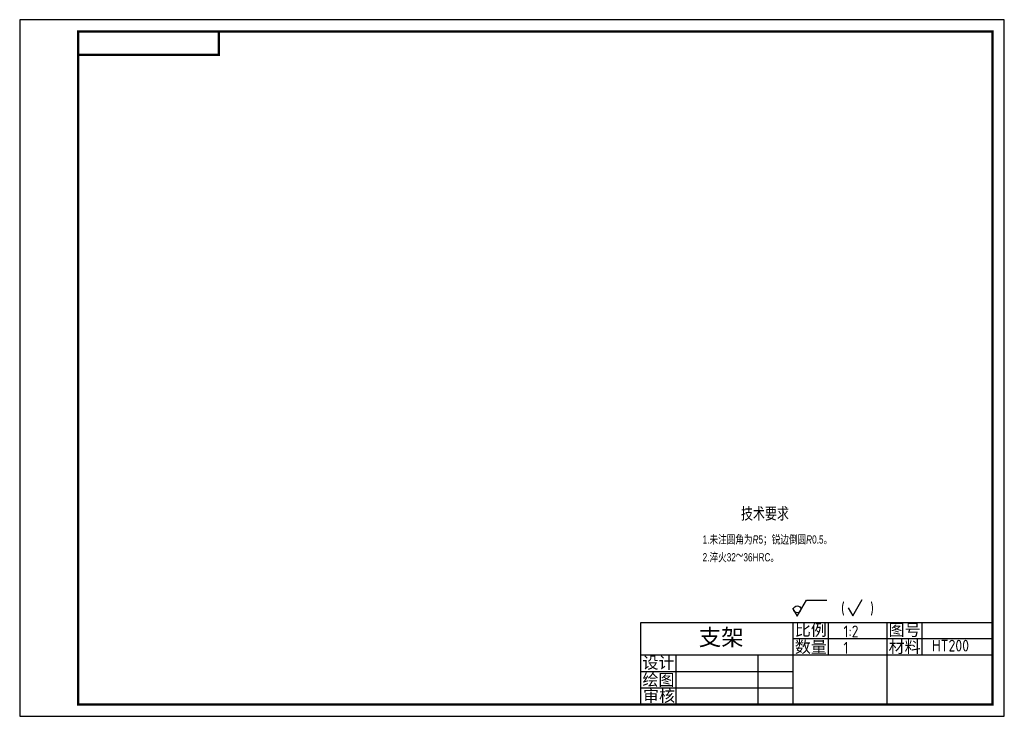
# Model space of a CAD drawing. Header units: millimetres. Extents: x 4311 to 5581, y 937 to 1318.
# Tile 2 of 2: x 5161 to 5581, y 937 to 1234. Entities that reach past the tile are written whole.
import ezdxf

# ---------------------------------------------------------------- set-up
doc = ezdxf.new("R2010")
doc.units = ezdxf.units.MM
doc.layers.add('STK', color=7, linetype='Continuous')
doc.layers.add('ST尺寸', color=7, linetype='Continuous')
doc.layers.add('图框', color=7, linetype='Continuous', lineweight=30, plot=False)
doc.layers.add('实体层', color=7, linetype='Continuous', lineweight=30, plot=False)
doc.layers.add('细实线层', color=7, linetype='Continuous', plot=False)
doc.styles.add('HZ', font='Lfswm7.ttf', dxfattribs={"height": 5})
doc.styles.add('HZDX', font='Lfswm7.ttf', dxfattribs={"width": 0.75})
doc.styles.get("Standard").update_dxf_attribs({"font": 'gbenor.shx'})
doc.styles.add('样式 1', font='Lfswm7.ttf', dxfattribs={"height": 3.5})
doc.styles.add('样式 2', font='Lfswm7.ttf', dxfattribs={"height": 7})

msp = doc.modelspace()

# ---------------------------------------------------------------- linework, layer by layer
at = {"layer": 'STK', "color": 5}
msp.add_lwpolyline([(5161.087, 936.889), (5581.087, 936.889), (5581.087, 1233.889), (5161.087, 1233.889), (5161.087, 936.889)], dxfattribs=at)
at = {"layer": 'STK', "color": 7, "const_width": 1}
for points in [[(5186.087, 941.889), (5576.087, 941.889), (5576.087, 1228.889), (5186.087, 1228.889), (5186.087, 941.889)], [(5186.087, 1218.889), (5246.087, 1218.889), (5246.087, 1228.889)]]:
    msp.add_lwpolyline(points, dxfattribs=at)
at = {"layer": 'ST尺寸'}
for p, q in [((5490.745, 982.975), (5492.745, 979.511)), ((5492.745, 979.511), (5496.745, 986.439)), ((5496.745, 986.439), (5505.333, 986.439)), ((5514.419, 983.193), (5516.419, 979.729)), ((5516.419, 979.729), (5520.419, 986.657))]:
    msp.add_line(p, q, dxfattribs=at)
msp.add_circle((5492.745, 982.521), 1.511, dxfattribs=at)
at = {"layer": '实体层'}
for p, q in [((5426.087, 941.889), (5426.087, 976.889)), ((5426.087, 976.889), (5576.087, 976.889)), ((5576.087, 976.889), (5576.087, 941.889)), ((5576.087, 941.889), (5426.087, 941.889))]:
    msp.add_line(p, q, dxfattribs=at)
at = {"layer": '细实线层'}
for p, q in [((5491.087, 941.889), (5491.087, 976.889)), ((5506.087, 962.889), (5506.087, 976.889)), ((5531.087, 941.889), (5531.087, 976.889)), ((5546.087, 962.889), (5546.087, 976.889)), ((5576.087, 969.889), (5491.087, 969.889)), ((5576.087, 962.889), (5426.087, 962.889)), ((5441.087, 941.889), (5441.087, 962.889)), ((5476.087, 941.889), (5476.087, 962.889)), ((5491.087, 955.889), (5426.087, 955.889)), ((5491.087, 948.889), (5426.087, 948.889))]:
    msp.add_line(p, q, dxfattribs=at)

# ---------------------------------------------------------------- texts
at = {"insert": (5506.439, 985.336), "char_height": 5, "attachment_point": 1}
msp.add_mtext_dynamic_manual_height_columns('\\pxi-3,l4,t4;(    )', width=35.06368, gutter_width=10, heights=[0], dxfattribs=at)
at = {"layer": 'ST尺寸', "width": 114.2, "attachment_point": 1, "style": 'HZDX'}
for s, insert, char_height in [('{\\fRS_Song|b0|i0|c134|p2;技术要求}', (5468.749, 1025.846), 5), ('{\\fRS_Song|b0|i0|c134|p2;1.未注圆角为\\fRS_Song|b0|i1|c134|p2;R\\fRS_Song|b0|i0|c134|p2;5；锐边倒圆\\fRS_Song|b0|i1|c134|p2;R\\fRS_Song|b0|i0|c134|p2;0.5。\\P2.淬火32\\fTimes New Roman|b0|i0|c0|p18;\\H1.5x;~\\fRS_Song|b0|i0|c134|p2;\\H0.66667x;36HRC。}', (5452.397, 1014.023), 3.5)]:
    msp.add_mtext(s, dxfattribs=dict(at, insert=insert, char_height=char_height))
at = {"layer": 'ST尺寸', "char_height": 5, "attachment_point": 1, "style": 'HZ'}
for s, insert in [('{\\Fgbenor|c0;1:2}', (5512.477, 975.581)), ('{\\Fgbenor|c0;1}', (5512.477, 968.581)), ('{\\Fgbenor|c0;HT200}', (5550.257, 969.513))]:
    msp.add_mtext_dynamic_manual_height_columns(s, width=25, gutter_width=25, heights=[0], dxfattribs=dict(at, insert=insert))
at = {"layer": '图框', "attachment_point": 5}
for s, insert, char_height, width, style in [('{\\fChangFangSong|b0|i0|c134|p49;支架}', (5460.306, 970.181), 7, 90, '样式 2'), ('比例', (5498.555, 973.455), 5, 22.67104, '样式 1'), ('图号', (5538.555, 973.455), 5, 22.67104, '样式 1'), ('数量', (5498.548, 966.195), 5, 22.67104, '样式 1'), ('材料', (5538.548, 966.195), 5, 22.67104, '样式 1'), ('设计', (5433.555, 959.455), 5, 22.67104, '样式 1'), ('{\\fPMingLiU|b0|i0|c136|p18;绘图}', (5433.548, 952.195), 5, 22.67104, '样式 1'), ('审核', (5433.797, 945.327), 5, 22.67104, '样式 1')]:
    msp.add_mtext(s, dxfattribs=dict(at, insert=insert, char_height=char_height, width=width, style=style))

doc.saveas('drawing.dxf')
